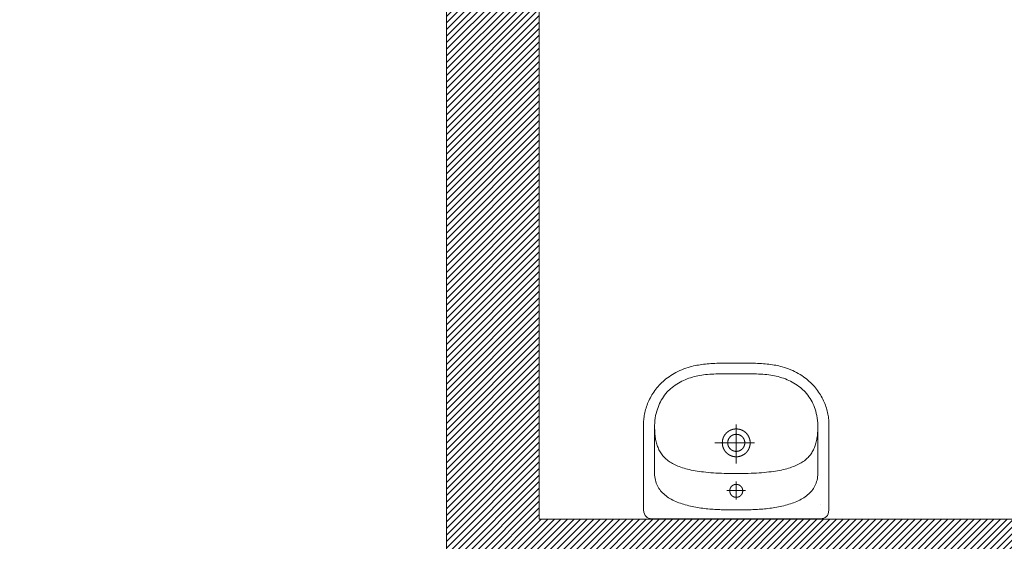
# Model space of a CAD drawing. Header units: inches. Extents: x 27484 to 71626, y -45113 to 39.
# Tile 146 of 256: x 36497 to 36763, y -34522 to -34382. Entities that reach past the tile are written whole.
import ezdxf

# ---------------------------------------------------------------- set-up
doc = ezdxf.new("R2010")
doc.units = ezdxf.units.IN
doc.header["$LTSCALE"] = 50
doc.header["$MEASUREMENT"] = 0
for name, color, linetype, lineweight in [('A-ARMATURA', 45, 'Continuous', 5), ('A-SCIANY', 5, 'Continuous', 18), ('A-ść. istn.', 8, 'Continuous', 0)]:
    doc.layers.add(name, color=color, linetype=linetype, lineweight=lineweight)

# ---------------------------------------------------------------- blocks, each defined once
blk = doc.blocks.new('A$C3A7D2EB8')
at = {"layer": 'A-ARMATURA'}
for p, q in [((22.71, 16.63), (22.71, 16.63)), ((1.75, 12.95), (1.75, 12.95)), ((2.3, 0.03), (2.3, 0.03)), ((3.75, 0.03), (3.75, 0.03))]:
    blk.add_line(p, q, dxfattribs=at)
for points in [[(-0.01, -21.47), (-0.62, -21.46), (-1.23, -21.46), (-1.83, -21.46), (-2.42, -21.46), (-3, -21.45), (-3.57, -21.44), (-4.14, -21.43), (-4.69, -21.41), (-5.23, -21.39), (-5.77, -21.37), (-6.3, -21.34), (-6.82, -21.31), (-7.33, -21.28), (-7.83, -21.24), (-8.32, -21.19), (-8.8, -21.13), (-9.28, -21.07), (-9.75, -21.01), (-10.21, -20.93), (-10.66, -20.85), (-11.1, -20.76), (-11.53, -20.67), (-11.96, -20.56), (-12.38, -20.45), (-12.38, -20.45), (-12.98, -20.26), (-13.57, -20.07), (-14.14, -19.86), (-14.69, -19.64), (-15.22, -19.41), (-15.74, -19.16), (-16.25, -18.91), (-16.73, -18.64), (-17.2, -18.37), (-17.66, -18.08), (-18.1, -17.78), (-18.52, -17.48), (-18.93, -17.17), (-19.32, -16.85), (-19.7, -16.52), (-20.06, -16.18), (-20.41, -15.84), (-20.75, -15.49), (-21.07, -15.13), (-21.38, -14.77), (-21.67, -14.4), (-21.95, -14.03), (-22.21, -13.65), (-22.46, -13.27), (-22.7, -12.89), (-22.93, -12.5), (-23.14, -12.11), (-23.34, -11.72), (-23.53, -11.32), (-23.71, -10.92), (-23.87, -10.53), (-24.02, -10.13), (-24.16, -9.73), (-24.29, -9.33), (-24.41, -8.93), (-24.52, -8.53), (-24.61, -8.13), (-24.7, -7.73), (-24.77, -7.34), (-24.84, -6.95), (-24.89, -6.56), (-24.93, -6.17), (-24.97, -5.79), (-24.99, -5.41), (-25, -5.03), (-25.01, -4.67), (-25.01, -4.67), (-25.01, 17.36), (-24.98, 18.05), (-24.9, 18.65), (-24.76, 19.14), (-24.57, 19.55), (-24.31, 19.88), (-24, 20.13), (-23.63, 20.32), (-23.19, 20.44), (-22.69, 20.51), (-22.13, 20.53), (-0.01, 20.53), (22.12, 20.53), (22.68, 20.51), (23.18, 20.44), (23.61, 20.32), (23.99, 20.13), (24.3, 19.88), (24.55, 19.55), (24.75, 19.14), (24.88, 18.65), (24.97, 18.05), (24.99, 17.36), (24.99, -4.67), (24.99, -5.03), (24.97, -5.41), (24.95, -5.79), (24.92, -6.17), (24.87, -6.56), (24.82, -6.95), (24.76, -7.34), (24.68, -7.73), (24.6, -8.13), (24.5, -8.53), (24.4, -8.93), (24.28, -9.33), (24.15, -9.73), (24.01, -10.13), (23.86, -10.53), (23.69, -10.92), (23.52, -11.32), (23.33, -11.72), (23.13, -12.11), (22.91, -12.5), (22.69, -12.89), (22.45, -13.27), (22.2, -13.65), (21.93, -14.03), (21.65, -14.4), (21.36, -14.77), (21.05, -15.13), (20.73, -15.49), (20.4, -15.84), (20.05, -16.18), (19.69, -16.52), (19.31, -16.85), (18.91, -17.17), (18.51, -17.48), (18.08, -17.78), (17.64, -18.08), (17.19, -18.37), (16.72, -18.64), (16.23, -18.91), (15.73, -19.16), (15.21, -19.41), (14.67, -19.64), (14.12, -19.86), (13.55, -20.07), (12.97, -20.26), (12.36, -20.45), (12.36, -20.45), (11.94, -20.56), (11.52, -20.67), (11.08, -20.76), (10.64, -20.85), (10.19, -20.93), (9.73, -21.01), (9.26, -21.07), (8.79, -21.13), (8.3, -21.19), (7.81, -21.24), (7.31, -21.28), (6.8, -21.31), (6.28, -21.34), (5.75, -21.37), (5.22, -21.39), (4.67, -21.41), (4.12, -21.43), (3.56, -21.44), (2.99, -21.45), (2.41, -21.46), (1.82, -21.46), (1.22, -21.46), (0.61, -21.46), (-0.01, -21.47)], [(-0.01, -18.53), (0.52, -18.54), (1.05, -18.54), (1.59, -18.54), (2.14, -18.55), (2.69, -18.55), (3.24, -18.55), (3.8, -18.55), (4.36, -18.55), (4.92, -18.54), (5.48, -18.53), (6.04, -18.51), (6.6, -18.48), (7.15, -18.45), (7.69, -18.41), (8.23, -18.36), (8.76, -18.3), (9.28, -18.23), (9.79, -18.15), (10.3, -18.05), (10.8, -17.93), (11.29, -17.81), (11.78, -17.67), (12.27, -17.52), (12.75, -17.35), (13.23, -17.17), (13.7, -16.97), (14.17, -16.76), (14.63, -16.54), (15.08, -16.3), (15.54, -16.04), (15.98, -15.77), (16.42, -15.48), (16.85, -15.17), (17.28, -14.85), (17.71, -14.51), (18.56, -13.69), (18.93, -13.26), (19.28, -12.83), (19.6, -12.39), (19.9, -11.94), (20.17, -11.49), (20.42, -11.02), (20.65, -10.54), (20.87, -10.04), (21.06, -9.53), (21.24, -9), (21.41, -8.46), (21.56, -7.9), (21.7, -7.32), (21.82, -6.65), (21.91, -5.99), (21.97, -5.32), (21.99, -4.64), (21.99, 8.3), (21.98, 8.76), (21.93, 9.21), (21.87, 9.64), (21.78, 10.06), (21.67, 10.46), (21.55, 10.85), (21.39, 11.23), (21.22, 11.6), (21.03, 11.95), (20.83, 12.29), (20.6, 12.61), (20.35, 12.92), (20.09, 13.23), (19.82, 13.51), (19.52, 13.79), (19.22, 14.06), (18.89, 14.31), (18.56, 14.56), (18.21, 14.79), (17.85, 15.01), (17.48, 15.22), (17.09, 15.43), (16.7, 15.62), (16.29, 15.8), (15.88, 15.98), (15.46, 16.14), (15.03, 16.3), (14.59, 16.44), (14.15, 16.58), (13.7, 16.72), (13.25, 16.84), (12.79, 16.95), (12.32, 17.06), (11.86, 17.16), (11.39, 17.26), (10.91, 17.35), (10.44, 17.43), (9.97, 17.5), (9.49, 17.57), (9.02, 17.64), (8.55, 17.69), (8.07, 17.75), (7.61, 17.8), (7.14, 17.84), (6.68, 17.88), (6.22, 17.91), (5.77, 17.94), (5.32, 17.97), (4.88, 17.99), (4.44, 18.01), (4.02, 18.03), (3.6, 18.05), (3.19, 18.06), (2.79, 18.07), (2.4, 18.08), (2.01, 18.08), (1.65, 18.09), (1.29, 18.09), (0.94, 18.09), (0.61, 18.09), (0.3, 18.09), (-0.01, 18.09), (-0.01, 18.09), (-0.31, 18.09), (-0.63, 18.09), (-0.96, 18.09), (-1.3, 18.09), (-1.66, 18.09), (-2.03, 18.08), (-2.41, 18.08), (-2.8, 18.07), (-3.2, 18.06), (-3.61, 18.05), (-4.03, 18.03), (-4.46, 18.01), (-4.89, 17.99), (-5.34, 17.97), (-5.78, 17.94), (-6.24, 17.91), (-6.69, 17.88), (-7.16, 17.84), (-7.62, 17.8), (-8.09, 17.75), (-8.56, 17.69), (-9.03, 17.64), (-9.51, 17.57), (-9.98, 17.5), (-10.46, 17.43), (-10.93, 17.35), (-11.4, 17.26), (-11.87, 17.16), (-12.34, 17.06), (-12.8, 16.95), (-13.26, 16.84), (-13.72, 16.72), (-14.17, 16.58), (-14.61, 16.44), (-15.05, 16.3), (-15.47, 16.14), (-15.9, 15.98), (-16.31, 15.8), (-16.71, 15.62), (-17.11, 15.43), (-17.49, 15.22), (-17.86, 15.01), (-18.23, 14.79), (-18.57, 14.56), (-18.91, 14.31), (-19.23, 14.06), (-19.54, 13.79), (-19.83, 13.51), (-20.11, 13.23), (-20.37, 12.92), (-20.61, 12.61), (-20.84, 12.29), (-21.05, 11.95), (-21.24, 11.6), (-21.41, 11.23), (-21.56, 10.85), (-21.69, 10.46), (-21.8, 10.06), (-21.89, 9.64), (-21.95, 9.21), (-21.99, 8.76), (-22.01, 8.3), (-22.01, 8.3), (-22.01, -4.64), (-21.98, -5.32), (-21.92, -5.99), (-21.84, -6.65), (-21.72, -7.32), (-21.58, -7.9), (-21.42, -8.46), (-21.26, -9), (-21.08, -9.53), (-20.88, -10.04), (-20.67, -10.54), (-20.44, -11.02), (-20.19, -11.49), (-19.91, -11.94), (-19.62, -12.39), (-19.3, -12.83), (-18.95, -13.26), (-18.58, -13.69), (-17.72, -14.51), (-17.3, -14.85), (-16.87, -15.17), (-16.44, -15.48), (-16, -15.77), (-15.55, -16.04), (-15.1, -16.3), (-14.64, -16.54), (-14.18, -16.76), (-13.72, -16.97), (-13.24, -17.17), (-12.77, -17.35), (-12.29, -17.52), (-11.8, -17.67), (-11.31, -17.81), (-10.81, -17.93), (-10.31, -18.05), (-9.81, -18.15), (-9.3, -18.23), (-8.78, -18.3), (-8.25, -18.36), (-7.71, -18.41), (-7.16, -18.45), (-6.61, -18.48), (-6.06, -18.51), (-5.5, -18.53), (-4.94, -18.54), (-4.38, -18.55), (-3.82, -18.55), (-3.26, -18.55), (-2.7, -18.55), (-2.15, -18.55), (-1.61, -18.54), (-1.06, -18.54), (-0.53, -18.54)], [(1.75, 12.94), (1.75, 12.97), (1.75, 12.99), (1.75, 13.01), (1.75, 13.04), (1.75, 13.06), (1.74, 13.08), (1.74, 13.11), (1.74, 13.13), (1.74, 13.15), (1.74, 13.17), (1.73, 13.2), (1.73, 13.22), (1.72, 13.24), (1.72, 13.26), (1.72, 13.29), (1.71, 13.31), (1.71, 13.33), (1.7, 13.35), (1.7, 13.38), (1.69, 13.4), (1.68, 13.42), (1.68, 13.44), (1.67, 13.46), (1.66, 13.49), (1.66, 13.51), (1.65, 13.53), (1.64, 13.55), (1.63, 13.57), (1.63, 13.59), (1.62, 13.61), (1.61, 13.64), (1.6, 13.66), (1.59, 13.68), (1.58, 13.7), (1.57, 13.72), (1.56, 13.74), (1.55, 13.76), (1.54, 13.78), (1.53, 13.8), (1.52, 13.82), (1.5, 13.84), (1.49, 13.86), (1.48, 13.88), (1.47, 13.9), (1.46, 13.92), (1.44, 13.94), (1.43, 13.96), (1.42, 13.97), (1.4, 13.99), (1.39, 14.01), (1.38, 14.03), (1.36, 14.05), (1.35, 14.06), (1.33, 14.08), (1.32, 14.1), (1.3, 14.12), (1.29, 14.13), (1.27, 14.15), (1.25, 14.17), (1.24, 14.18), (1.22, 14.2), (1.21, 14.21), (1.19, 14.23), (1.17, 14.25), (1.16, 14.26), (1.14, 14.28), (1.12, 14.29), (1.1, 14.31), (1.08, 14.32), (1.07, 14.33), (1.05, 14.35), (1.03, 14.36), (1.01, 14.37), (0.99, 14.39), (0.97, 14.4), (0.95, 14.41), (0.94, 14.43), (0.92, 14.44), (0.9, 14.45), (0.88, 14.46), (0.86, 14.47), (0.84, 14.48), (0.82, 14.49), (0.8, 14.51), (0.78, 14.52), (0.76, 14.53), (0.73, 14.54), (0.71, 14.54), (0.69, 14.55), (0.67, 14.56), (0.65, 14.57), (0.63, 14.58), (0.61, 14.59), (0.59, 14.6), (0.56, 14.6), (0.54, 14.61), (0.52, 14.62), (0.5, 14.62), (0.48, 14.63), (0.45, 14.64), (0.43, 14.64), (0.41, 14.65), (0.39, 14.65), (0.37, 14.66), (0.34, 14.66), (0.32, 14.67), (0.3, 14.67), (0.28, 14.68), (0.25, 14.68), (0.23, 14.68), (0.21, 14.68), (0.18, 14.69), (0.16, 14.69), (0.14, 14.69), (0.12, 14.69), (0.09, 14.69), (0.07, 14.7), (0.05, 14.7), (0.02, 14.7), (0, 14.7), (-0.02, 14.7), (-0.04, 14.7), (-0.07, 14.7), (-0.09, 14.69), (-0.11, 14.69), (-0.14, 14.69), (-0.16, 14.69), (-0.18, 14.69), (-0.2, 14.69), (-0.23, 14.68), (-0.25, 14.68), (-0.27, 14.68), (-0.29, 14.67), (-0.32, 14.67), (-0.34, 14.66), (-0.36, 14.66), (-0.38, 14.65), (-0.41, 14.65), (-0.43, 14.64), (-0.45, 14.64), (-0.47, 14.63), (-0.5, 14.63), (-0.52, 14.62), (-0.54, 14.61), (-0.56, 14.6), (-0.58, 14.6), (-0.6, 14.59), (-0.63, 14.58), (-0.65, 14.57), (-0.67, 14.56), (-0.69, 14.56), (-0.71, 14.55), (-0.73, 14.54), (-0.75, 14.53), (-0.77, 14.52), (-0.79, 14.51), (-0.81, 14.5), (-0.83, 14.49), (-0.85, 14.47), (-0.87, 14.46), (-0.89, 14.45), (-0.91, 14.44), (-0.93, 14.43), (-0.95, 14.42), (-0.97, 14.4), (-0.99, 14.39), (-1.01, 14.38), (-1.03, 14.36), (-1.05, 14.35), (-1.06, 14.34), (-1.08, 14.32), (-1.1, 14.31), (-1.12, 14.29), (-1.13, 14.28), (-1.15, 14.26), (-1.17, 14.25), (-1.19, 14.23), (-1.2, 14.22), (-1.22, 14.2), (-1.24, 14.19), (-1.25, 14.17), (-1.27, 14.15), (-1.28, 14.14), (-1.3, 14.12), (-1.31, 14.1), (-1.33, 14.09), (-1.34, 14.07), (-1.36, 14.05), (-1.37, 14.03), (-1.39, 14.01), (-1.4, 14), (-1.41, 13.98), (-1.43, 13.96), (-1.44, 13.94), (-1.45, 13.92), (-1.47, 13.9), (-1.48, 13.88), (-1.49, 13.86), (-1.5, 13.84), (-1.51, 13.82), (-1.53, 13.8), (-1.54, 13.78), (-1.55, 13.76), (-1.56, 13.74), (-1.57, 13.72), (-1.58, 13.7), (-1.59, 13.68), (-1.6, 13.66), (-1.61, 13.64), (-1.62, 13.62), (-1.62, 13.6), (-1.63, 13.58), (-1.64, 13.55), (-1.65, 13.53), (-1.66, 13.51), (-1.66, 13.49), (-1.67, 13.47), (-1.68, 13.45), (-1.68, 13.42), (-1.69, 13.4), (-1.7, 13.38), (-1.7, 13.36), (-1.71, 13.34), (-1.71, 13.31), (-1.72, 13.29), (-1.72, 13.27), (-1.72, 13.25), (-1.73, 13.22), (-1.73, 13.2), (-1.73, 13.18), (-1.74, 13.15), (-1.74, 13.13), (-1.74, 13.11), (-1.74, 13.09), (-1.75, 13.06), (-1.75, 13.04), (-1.75, 13.02), (-1.75, 13), (-1.75, 12.97), (-1.75, 12.95), (-1.75, 12.93), (-1.75, 12.9), (-1.75, 12.88), (-1.75, 12.86), (-1.75, 12.83), (-1.74, 12.81), (-1.74, 12.79), (-1.74, 12.77), (-1.74, 12.74), (-1.74, 12.72), (-1.73, 12.7), (-1.73, 12.68), (-1.73, 12.65), (-1.72, 12.63), (-1.72, 12.61), (-1.71, 12.59), (-1.71, 12.56), (-1.7, 12.54), (-1.7, 12.52), (-1.69, 12.5), (-1.68, 12.47), (-1.68, 12.45), (-1.67, 12.43), (-1.67, 12.41), (-1.66, 12.39), (-1.65, 12.37), (-1.64, 12.34), (-1.63, 12.32), (-1.63, 12.3), (-1.62, 12.28), (-1.61, 12.26), (-1.6, 12.24), (-1.59, 12.22), (-1.58, 12.2), (-1.57, 12.18), (-1.56, 12.15), (-1.55, 12.13), (-1.54, 12.11), (-1.53, 12.09), (-1.52, 12.07), (-1.51, 12.05), (-1.49, 12.03), (-1.48, 12.02), (-1.47, 12), (-1.46, 11.98), (-1.44, 11.96), (-1.43, 11.94), (-1.42, 11.92), (-1.4, 11.9), (-1.39, 11.88), (-1.38, 11.87), (-1.36, 11.85), (-1.35, 11.83), (-1.33, 11.81), (-1.32, 11.79), (-1.3, 11.78), (-1.29, 11.76), (-1.27, 11.74), (-1.26, 11.73), (-1.24, 11.71), (-1.22, 11.7), (-1.21, 11.68), (-1.19, 11.66), (-1.17, 11.65), (-1.16, 11.63), (-1.14, 11.62), (-1.12, 11.6), (-1.1, 11.59), (-1.09, 11.57), (-1.07, 11.56), (-1.05, 11.55), (-1.03, 11.53), (-1.01, 11.52), (-0.99, 11.51), (-0.97, 11.49), (-0.96, 11.48), (-0.94, 11.47), (-0.92, 11.46), (-0.9, 11.44), (-0.88, 11.43), (-0.86, 11.42), (-0.84, 11.41), (-0.82, 11.4), (-0.8, 11.39), (-0.78, 11.38), (-0.76, 11.37), (-0.73, 11.36), (-0.71, 11.35), (-0.69, 11.34), (-0.67, 11.33), (-0.65, 11.32), (-0.63, 11.31), (-0.61, 11.31), (-0.59, 11.3), (-0.56, 11.29), (-0.54, 11.28), (-0.52, 11.28), (-0.5, 11.27), (-0.48, 11.26), (-0.46, 11.26), (-0.43, 11.25), (-0.41, 11.25), (-0.39, 11.24), (-0.37, 11.24), (-0.34, 11.23), (-0.32, 11.23), (-0.3, 11.22), (-0.28, 11.22), (-0.25, 11.22), (-0.23, 11.21), (-0.21, 11.21), (-0.19, 11.21), (-0.16, 11.2), (-0.14, 11.2), (-0.12, 11.2), (-0.09, 11.2), (-0.07, 11.2), (-0.05, 11.2), (-0.03, 11.2), (0, 11.2), (0.02, 11.2), (0.04, 11.2), (0.07, 11.2), (0.09, 11.2), (0.11, 11.2), (0.13, 11.2), (0.16, 11.2), (0.18, 11.21), (0.2, 11.21), (0.23, 11.21), (0.25, 11.21), (0.27, 11.22), (0.29, 11.22), (0.32, 11.23), (0.34, 11.23), (0.36, 11.23), (0.38, 11.24), (0.41, 11.24), (0.43, 11.25), (0.45, 11.26), (0.47, 11.26), (0.49, 11.27), (0.52, 11.28), (0.54, 11.28), (0.56, 11.29), (0.58, 11.3), (0.6, 11.3), (0.62, 11.31), (0.65, 11.32), (0.67, 11.33), (0.69, 11.34), (0.71, 11.35), (0.73, 11.36), (0.75, 11.37), (0.77, 11.38), (0.79, 11.39), (0.81, 11.4), (0.83, 11.41), (0.85, 11.42), (0.87, 11.43), (0.89, 11.44), (0.91, 11.45), (0.93, 11.47), (0.95, 11.48), (0.97, 11.49), (0.99, 11.5), (1.01, 11.52), (1.03, 11.53), (1.04, 11.54), (1.06, 11.56), (1.08, 11.57), (1.1, 11.59), (1.12, 11.6), (1.13, 11.61), (1.15, 11.63), (1.17, 11.65), (1.19, 11.66), (1.2, 11.68), (1.22, 11.69), (1.24, 11.71), (1.25, 11.72), (1.27, 11.74), (1.28, 11.76), (1.3, 11.77), (1.31, 11.79), (1.33, 11.81), (1.34, 11.83), (1.36, 11.84), (1.37, 11.86), (1.39, 11.88), (1.4, 11.9), (1.41, 11.92), (1.43, 11.94), (1.44, 11.95), (1.45, 11.97), (1.47, 11.99), (1.48, 12.01), (1.49, 12.03), (1.5, 12.05), (1.51, 12.07), (1.53, 12.09), (1.54, 12.11), (1.55, 12.13), (1.56, 12.15), (1.57, 12.17), (1.58, 12.19), (1.59, 12.21), (1.6, 12.23), (1.61, 12.25), (1.62, 12.28), (1.62, 12.3), (1.63, 12.32), (1.64, 12.34), (1.65, 12.36), (1.66, 12.38), (1.66, 12.4), (1.67, 12.43), (1.68, 12.45), (1.68, 12.47), (1.69, 12.49), (1.7, 12.51), (1.7, 12.54), (1.71, 12.56), (1.71, 12.58), (1.72, 12.6), (1.72, 12.63), (1.72, 12.65), (1.73, 12.67), (1.73, 12.69), (1.73, 12.72), (1.74, 12.74), (1.74, 12.76), (1.74, 12.78), (1.74, 12.81), (1.75, 12.83), (1.75, 12.85), (1.75, 12.88), (1.75, 12.9), (1.75, 12.92), (1.75, 12.94)], [(3.75, 0.02), (3.75, 0.06), (3.75, 0.09), (3.75, 0.12), (3.75, 0.16), (3.75, 0.19), (3.74, 0.22), (3.74, 0.26), (3.74, 0.29), (3.74, 0.32), (3.74, 0.36), (3.73, 0.39), (3.73, 0.42), (3.73, 0.46), (3.72, 0.49), (3.72, 0.52), (3.71, 0.56), (3.71, 0.59), (3.7, 0.62), (3.7, 0.66), (3.69, 0.69), (3.68, 0.72), (3.68, 0.76), (3.67, 0.79), (3.66, 0.82), (3.66, 0.85), (3.65, 0.89), (3.64, 0.92), (3.63, 0.95), (3.63, 0.99), (3.62, 1.02), (3.61, 1.05), (3.6, 1.08), (3.59, 1.11), (3.58, 1.15), (3.57, 1.18), (3.56, 1.21), (3.55, 1.24), (3.54, 1.27), (3.53, 1.31), (3.51, 1.34), (3.5, 1.37), (3.49, 1.4), (3.48, 1.43), (3.46, 1.46), (3.45, 1.49), (3.44, 1.52), (3.42, 1.55), (3.41, 1.59), (3.4, 1.62), (3.38, 1.65), (3.37, 1.68), (3.35, 1.71), (3.34, 1.74), (3.32, 1.77), (3.31, 1.8), (3.29, 1.83), (3.27, 1.85), (3.26, 1.88), (3.24, 1.91), (3.22, 1.94), (3.21, 1.97), (3.19, 2), (3.17, 2.03), (3.15, 2.06), (3.14, 2.08), (3.12, 2.11), (3.1, 2.14), (3.08, 2.17), (3.06, 2.19), (3.04, 2.22), (3.02, 2.25), (3, 2.28), (2.98, 2.3), (2.96, 2.33), (2.94, 2.36), (2.92, 2.38), (2.9, 2.41), (2.88, 2.43), (2.85, 2.46), (2.83, 2.49), (2.81, 2.51), (2.79, 2.54), (2.76, 2.56), (2.74, 2.59), (2.72, 2.61), (2.7, 2.63), (2.67, 2.66), (2.65, 2.68), (2.63, 2.71), (2.6, 2.73), (2.58, 2.75), (2.55, 2.77), (2.53, 2.8), (2.5, 2.82), (2.48, 2.84), (2.45, 2.86), (2.43, 2.89), (2.4, 2.91), (2.38, 2.93), (2.35, 2.95), (2.32, 2.97), (2.3, 2.99), (2.27, 3.01), (2.24, 3.03), (2.22, 3.05), (2.19, 3.07), (2.16, 3.09), (2.13, 3.11), (2.11, 3.13), (2.08, 3.15), (2.05, 3.17), (2.02, 3.19), (1.99, 3.2), (1.97, 3.22), (1.94, 3.24), (1.91, 3.26), (1.88, 3.27), (1.85, 3.29), (1.82, 3.31), (1.79, 3.32), (1.76, 3.34), (1.73, 3.35), (1.7, 3.37), (1.67, 3.38), (1.64, 3.4), (1.61, 3.41), (1.58, 3.43), (1.55, 3.44), (1.52, 3.46), (1.49, 3.47), (1.46, 3.48), (1.43, 3.49), (1.4, 3.51), (1.37, 3.52), (1.33, 3.53), (1.3, 3.54), (1.27, 3.56), (1.24, 3.57), (1.21, 3.58), (1.18, 3.59), (1.14, 3.6), (1.11, 3.61), (1.08, 3.62), (1.05, 3.63), (1.02, 3.64), (0.98, 3.65), (0.95, 3.65), (0.92, 3.66), (0.89, 3.67), (0.85, 3.68), (0.82, 3.69), (0.79, 3.69), (0.75, 3.7), (0.72, 3.71), (0.69, 3.71), (0.66, 3.72), (0.62, 3.73), (0.59, 3.73), (0.56, 3.74), (0.52, 3.74), (0.49, 3.75), (0.46, 3.75), (0.42, 3.75), (0.39, 3.76), (0.36, 3.76), (0.32, 3.76), (0.29, 3.77), (0.26, 3.77), (0.22, 3.77), (0.19, 3.77), (0.16, 3.77), (0.12, 3.78), (0.09, 3.78), (0.05, 3.78), (0.02, 3.78), (-0.01, 3.78), (-0.05, 3.78), (-0.08, 3.78), (-0.11, 3.78), (-0.15, 3.77), (-0.18, 3.77), (-0.21, 3.77), (-0.25, 3.77), (-0.28, 3.77), (-0.31, 3.76), (-0.35, 3.76), (-0.38, 3.76), (-0.41, 3.75), (-0.45, 3.75), (-0.48, 3.75), (-0.51, 3.74), (-0.55, 3.74), (-0.58, 3.73), (-0.61, 3.73), (-0.65, 3.72), (-0.68, 3.72), (-0.71, 3.71), (-0.75, 3.7), (-0.78, 3.7), (-0.81, 3.69), (-0.84, 3.68), (-0.88, 3.67), (-0.91, 3.67), (-0.94, 3.66), (-0.97, 3.65), (-1.01, 3.64), (-1.04, 3.63), (-1.07, 3.62), (-1.1, 3.61), (-1.14, 3.6), (-1.17, 3.59), (-1.2, 3.58), (-1.23, 3.57), (-1.26, 3.56), (-1.29, 3.55), (-1.33, 3.54), (-1.36, 3.52), (-1.39, 3.51), (-1.42, 3.5), (-1.45, 3.49), (-1.48, 3.47), (-1.51, 3.46), (-1.54, 3.45), (-1.57, 3.43), (-1.6, 3.42), (-1.63, 3.4), (-1.66, 3.39), (-1.69, 3.37), (-1.72, 3.36), (-1.75, 3.34), (-1.78, 3.33), (-1.81, 3.31), (-1.84, 3.29), (-1.87, 3.28), (-1.9, 3.26), (-1.93, 3.24), (-1.96, 3.23), (-1.99, 3.21), (-2.01, 3.19), (-2.04, 3.17), (-2.07, 3.15), (-2.1, 3.13), (-2.13, 3.12), (-2.15, 3.1), (-2.18, 3.08), (-2.21, 3.06), (-2.24, 3.04), (-2.26, 3.02), (-2.29, 3), (-2.32, 2.98), (-2.34, 2.96), (-2.37, 2.93), (-2.39, 2.91), (-2.42, 2.89), (-2.45, 2.87), (-2.47, 2.85), (-2.5, 2.83), (-2.52, 2.8), (-2.55, 2.78), (-2.57, 2.76), (-2.59, 2.73), (-2.62, 2.71), (-2.64, 2.69), (-2.67, 2.66), (-2.69, 2.64), (-2.71, 2.62), (-2.74, 2.59), (-2.76, 2.57), (-2.78, 2.54), (-2.8, 2.52), (-2.83, 2.49), (-2.85, 2.47), (-2.87, 2.44), (-2.89, 2.42), (-2.91, 2.39), (-2.93, 2.36), (-2.95, 2.34), (-2.97, 2.31), (-3, 2.28), (-3.02, 2.26), (-3.03, 2.23), (-3.05, 2.2), (-3.07, 2.18), (-3.09, 2.15), (-3.11, 2.12), (-3.13, 2.09), (-3.15, 2.06), (-3.17, 2.04), (-3.18, 2.01), (-3.2, 1.98), (-3.22, 1.95), (-3.24, 1.92), (-3.25, 1.89), (-3.27, 1.86), (-3.29, 1.83), (-3.3, 1.8), (-3.32, 1.77), (-3.33, 1.74), (-3.35, 1.71), (-3.36, 1.68), (-3.38, 1.65), (-3.39, 1.62), (-3.41, 1.59), (-3.42, 1.56), (-3.43, 1.53), (-3.45, 1.5), (-3.46, 1.47), (-3.47, 1.44), (-3.49, 1.41), (-3.5, 1.38), (-3.51, 1.35), (-3.52, 1.31), (-3.53, 1.28), (-3.54, 1.25), (-3.56, 1.22), (-3.57, 1.19), (-3.58, 1.16), (-3.59, 1.12), (-3.6, 1.09), (-3.61, 1.06), (-3.61, 1.03), (-3.62, 0.99), (-3.63, 0.96), (-3.64, 0.93), (-3.65, 0.9), (-3.66, 0.86), (-3.66, 0.83), (-3.67, 0.8), (-3.68, 0.77), (-3.68, 0.73), (-3.69, 0.7), (-3.7, 0.67), (-3.7, 0.63), (-3.71, 0.6), (-3.71, 0.57), (-3.72, 0.53), (-3.72, 0.5), (-3.72, 0.47), (-3.73, 0.43), (-3.73, 0.4), (-3.73, 0.37), (-3.74, 0.33), (-3.74, 0.3), (-3.74, 0.27), (-3.74, 0.23), (-3.75, 0.2), (-3.75, 0.17), (-3.75, 0.13), (-3.75, 0.1), (-3.75, 0.07), (-3.75, 0.03), (-3.75, 0), (-3.75, -0.04), (-3.75, -0.07), (-3.75, -0.1), (-3.75, -0.14), (-3.74, -0.17), (-3.74, -0.2), (-3.74, -0.24), (-3.74, -0.27), (-3.74, -0.3), (-3.73, -0.34), (-3.73, -0.37), (-3.73, -0.4), (-3.72, -0.44), (-3.72, -0.47), (-3.71, -0.5), (-3.71, -0.54), (-3.7, -0.57), (-3.7, -0.6), (-3.69, -0.64), (-3.68, -0.67), (-3.68, -0.7), (-3.67, -0.73), (-3.66, -0.77), (-3.66, -0.8), (-3.65, -0.83), (-3.64, -0.87), (-3.63, -0.9), (-3.63, -0.93), (-3.62, -0.96), (-3.61, -1), (-3.6, -1.03), (-3.59, -1.06), (-3.58, -1.09), (-3.57, -1.12), (-3.56, -1.16), (-3.55, -1.19), (-3.54, -1.22), (-3.53, -1.25), (-3.51, -1.28), (-3.5, -1.31), (-3.49, -1.35), (-3.48, -1.38), (-3.46, -1.41), (-3.45, -1.44), (-3.44, -1.47), (-3.43, -1.5), (-3.41, -1.53), (-3.4, -1.56), (-3.38, -1.59), (-3.37, -1.62), (-3.35, -1.65), (-3.34, -1.68), (-3.32, -1.71), (-3.31, -1.74), (-3.29, -1.77), (-3.27, -1.8), (-3.26, -1.83), (-3.24, -1.86), (-3.22, -1.89), (-3.21, -1.92), (-3.19, -1.94), (-3.17, -1.97), (-3.15, -2), (-3.14, -2.03), (-3.12, -2.06), (-3.1, -2.09), (-3.08, -2.11), (-3.06, -2.14), (-3.04, -2.17), (-3.02, -2.19), (-3, -2.22), (-2.98, -2.25), (-2.96, -2.28), (-2.94, -2.3), (-2.92, -2.33), (-2.9, -2.35), (-2.88, -2.38), (-2.85, -2.41), (-2.83, -2.43), (-2.81, -2.46), (-2.79, -2.48), (-2.77, -2.51), (-2.74, -2.53), (-2.72, -2.55), (-2.7, -2.58), (-2.67, -2.6), (-2.65, -2.63), (-2.63, -2.65), (-2.6, -2.67), (-2.58, -2.7), (-2.55, -2.72), (-2.53, -2.74), (-2.5, -2.77), (-2.48, -2.79), (-2.45, -2.81), (-2.43, -2.83), (-2.4, -2.85), (-2.38, -2.87), (-2.35, -2.9), (-2.32, -2.92), (-2.3, -2.94), (-2.27, -2.96), (-2.24, -2.98), (-2.22, -3), (-2.19, -3.02), (-2.16, -3.04), (-2.13, -3.06), (-2.11, -3.08), (-2.08, -3.09), (-2.05, -3.11), (-2.02, -3.13), (-1.99, -3.15), (-1.97, -3.17), (-1.94, -3.18), (-1.91, -3.2), (-1.88, -3.22), (-1.85, -3.23), (-1.82, -3.25), (-1.79, -3.27), (-1.76, -3.28), (-1.73, -3.3), (-1.7, -3.31), (-1.67, -3.33), (-1.64, -3.34), (-1.61, -3.36), (-1.58, -3.37), (-1.55, -3.39), (-1.52, -3.4), (-1.49, -3.41), (-1.46, -3.43), (-1.43, -3.44), (-1.4, -3.45), (-1.37, -3.47), (-1.33, -3.48), (-1.3, -3.49), (-1.27, -3.5), (-1.24, -3.51), (-1.21, -3.52), (-1.18, -3.53), (-1.14, -3.54), (-1.11, -3.55), (-1.08, -3.56), (-1.05, -3.57), (-1.02, -3.58), (-0.98, -3.59), (-0.95, -3.6), (-0.92, -3.61), (-0.89, -3.62), (-0.85, -3.62), (-0.82, -3.63), (-0.79, -3.64), (-0.75, -3.65), (-0.72, -3.65), (-0.69, -3.66), (-0.66, -3.66), (-0.62, -3.67), (-0.59, -3.68), (-0.56, -3.68), (-0.52, -3.69), (-0.49, -3.69), (-0.46, -3.69), (-0.42, -3.7), (-0.39, -3.7), (-0.36, -3.71), (-0.32, -3.71), (-0.29, -3.71), (-0.26, -3.71), (-0.22, -3.72), (-0.19, -3.72), (-0.16, -3.72), (-0.12, -3.72), (-0.09, -3.72), (-0.06, -3.72), (-0.02, -3.72), (0.01, -3.72), (0.05, -3.72), (0.08, -3.72), (0.11, -3.72), (0.15, -3.72), (0.18, -3.72), (0.21, -3.72), (0.25, -3.71), (0.28, -3.71), (0.31, -3.71), (0.35, -3.71), (0.38, -3.7), (0.41, -3.7), (0.45, -3.7), (0.48, -3.69), (0.51, -3.69), (0.55, -3.68), (0.58, -3.68), (0.61, -3.67), (0.65, -3.67), (0.68, -3.66), (0.71, -3.65), (0.75, -3.65), (0.78, -3.64), (0.81, -3.63), (0.84, -3.63), (0.88, -3.62), (0.91, -3.61), (0.94, -3.6), (0.97, -3.59), (1.01, -3.59), (1.04, -3.58), (1.07, -3.57), (1.1, -3.56), (1.13, -3.55), (1.17, -3.54), (1.2, -3.53), (1.23, -3.52), (1.26, -3.5), (1.29, -3.49), (1.33, -3.48), (1.36, -3.47), (1.39, -3.46), (1.42, -3.44), (1.45, -3.43), (1.48, -3.42), (1.51, -3.4), (1.54, -3.39), (1.57, -3.38), (1.6, -3.36), (1.63, -3.35), (1.66, -3.33), (1.69, -3.32), (1.72, -3.3), (1.75, -3.29), (1.78, -3.27), (1.81, -3.26), (1.84, -3.24), (1.87, -3.22), (1.9, -3.21), (1.93, -3.19), (1.96, -3.17), (1.99, -3.15), (2.01, -3.14), (2.04, -3.12), (2.07, -3.1), (2.1, -3.08), (2.13, -3.06), (2.15, -3.04), (2.18, -3.02), (2.21, -3), (2.24, -2.98), (2.26, -2.96), (2.29, -2.94), (2.32, -2.92), (2.34, -2.9), (2.37, -2.88), (2.39, -2.86), (2.42, -2.84), (2.44, -2.82), (2.47, -2.79), (2.5, -2.77), (2.52, -2.75), (2.55, -2.73), (2.57, -2.7), (2.59, -2.68), (2.62, -2.66), (2.64, -2.63), (2.67, -2.61), (2.69, -2.59), (2.71, -2.56), (2.74, -2.54), (2.76, -2.51), (2.78, -2.49), (2.8, -2.46), (2.83, -2.44), (2.85, -2.41), (2.87, -2.39), (2.89, -2.36), (2.91, -2.34), (2.93, -2.31), (2.95, -2.28), (2.97, -2.26), (2.99, -2.23), (3.01, -2.2), (3.03, -2.18), (3.05, -2.15), (3.07, -2.12), (3.09, -2.09), (3.11, -2.07), (3.13, -2.04), (3.15, -2.01), (3.17, -1.98), (3.18, -1.95), (3.2, -1.92), (3.22, -1.9), (3.24, -1.87), (3.25, -1.84), (3.27, -1.81), (3.29, -1.78), (3.3, -1.75), (3.32, -1.72), (3.33, -1.69), (3.35, -1.66), (3.36, -1.63), (3.38, -1.6), (3.39, -1.57), (3.41, -1.54), (3.42, -1.51), (3.43, -1.48), (3.45, -1.45), (3.46, -1.42), (3.47, -1.39), (3.49, -1.35), (3.5, -1.32), (3.51, -1.29), (3.52, -1.26), (3.53, -1.23), (3.54, -1.2), (3.56, -1.17), (3.57, -1.13), (3.58, -1.1), (3.59, -1.07), (3.6, -1.04), (3.61, -1), (3.61, -0.97), (3.62, -0.94), (3.63, -0.91), (3.64, -0.88), (3.65, -0.84), (3.66, -0.81), (3.66, -0.78), (3.67, -0.74), (3.68, -0.71), (3.68, -0.68), (3.69, -0.65), (3.7, -0.61), (3.7, -0.58), (3.71, -0.55), (3.71, -0.51), (3.72, -0.48), (3.72, -0.45), (3.72, -0.41), (3.73, -0.38), (3.73, -0.35), (3.73, -0.31), (3.74, -0.28), (3.74, -0.25), (3.74, -0.21), (3.74, -0.18), (3.75, -0.15), (3.75, -0.11), (3.75, -0.08), (3.75, -0.05), (3.75, -0.01), (3.75, 0.02)], [(2.3, 0.02), (2.3, 0.05), (2.3, 0.08), (2.3, 0.1), (2.3, 0.13), (2.3, 0.16), (2.29, 0.18), (2.29, 0.21), (2.29, 0.23), (2.29, 0.26), (2.29, 0.29), (2.28, 0.31), (2.28, 0.34), (2.27, 0.36), (2.27, 0.39), (2.27, 0.42), (2.26, 0.44), (2.26, 0.47), (2.25, 0.49), (2.25, 0.52), (2.24, 0.55), (2.23, 0.57), (2.23, 0.6), (2.22, 0.62), (2.21, 0.65), (2.21, 0.67), (2.2, 0.7), (2.19, 0.72), (2.18, 0.75), (2.18, 0.77), (2.17, 0.8), (2.16, 0.82), (2.15, 0.85), (2.14, 0.87), (2.13, 0.9), (2.12, 0.92), (2.11, 0.94), (2.1, 0.97), (2.09, 0.99), (2.08, 1.02), (2.07, 1.04), (2.05, 1.06), (2.04, 1.09), (2.03, 1.11), (2.02, 1.13), (2, 1.16), (1.99, 1.18), (1.98, 1.2), (1.96, 1.22), (1.95, 1.25), (1.94, 1.27), (1.92, 1.29), (1.91, 1.31), (1.89, 1.33), (1.88, 1.36), (1.86, 1.38), (1.85, 1.4), (1.83, 1.42), (1.81, 1.44), (1.8, 1.46), (1.78, 1.48), (1.77, 1.5), (1.75, 1.52), (1.73, 1.54), (1.71, 1.56), (1.7, 1.58), (1.68, 1.6), (1.66, 1.62), (1.64, 1.64), (1.62, 1.66), (1.6, 1.67), (1.59, 1.69), (1.57, 1.71), (1.55, 1.73), (1.53, 1.75), (1.51, 1.76), (1.49, 1.78), (1.47, 1.8), (1.45, 1.81), (1.43, 1.83), (1.41, 1.85), (1.39, 1.86), (1.36, 1.88), (1.34, 1.89), (1.32, 1.91), (1.3, 1.92), (1.28, 1.94), (1.26, 1.95), (1.23, 1.97), (1.21, 1.98), (1.19, 2), (1.17, 2.01), (1.14, 2.02), (1.12, 2.03), (1.1, 2.05), (1.08, 2.06), (1.05, 2.07), (1.03, 2.08), (1.01, 2.1), (0.98, 2.11), (0.96, 2.12), (0.93, 2.13), (0.91, 2.14), (0.89, 2.15), (0.86, 2.16), (0.84, 2.17), (0.81, 2.18), (0.79, 2.19), (0.76, 2.2), (0.74, 2.21), (0.71, 2.21), (0.69, 2.22), (0.66, 2.23), (0.64, 2.24), (0.61, 2.24), (0.59, 2.25), (0.56, 2.26), (0.54, 2.26), (0.51, 2.27), (0.49, 2.28), (0.46, 2.28), (0.43, 2.29), (0.41, 2.29), (0.38, 2.3), (0.36, 2.3), (0.33, 2.3), (0.3, 2.31), (0.28, 2.31), (0.25, 2.31), (0.23, 2.32), (0.2, 2.32), (0.17, 2.32), (0.15, 2.32), (0.12, 2.32), (0.09, 2.33), (0.07, 2.33), (0.04, 2.33), (0.02, 2.33), (-0.01, 2.33), (-0.04, 2.33), (-0.06, 2.33), (-0.09, 2.33), (-0.12, 2.32), (-0.14, 2.32), (-0.17, 2.32), (-0.19, 2.32), (-0.22, 2.32), (-0.25, 2.31), (-0.27, 2.31), (-0.3, 2.31), (-0.32, 2.3), (-0.35, 2.3), (-0.38, 2.3), (-0.4, 2.29), (-0.43, 2.29), (-0.45, 2.28), (-0.48, 2.28), (-0.51, 2.27), (-0.53, 2.26), (-0.56, 2.26), (-0.58, 2.25), (-0.61, 2.25), (-0.63, 2.24), (-0.66, 2.23), (-0.68, 2.22), (-0.71, 2.22), (-0.73, 2.21), (-0.76, 2.2), (-0.78, 2.19), (-0.81, 2.18), (-0.83, 2.17), (-0.86, 2.16), (-0.88, 2.15), (-0.9, 2.14), (-0.93, 2.13), (-0.95, 2.12), (-0.98, 2.11), (-1, 2.1), (-1.02, 2.09), (-1.05, 2.07), (-1.07, 2.06), (-1.09, 2.05), (-1.12, 2.04), (-1.14, 2.02), (-1.16, 2.01), (-1.19, 2), (-1.21, 1.98), (-1.23, 1.97), (-1.25, 1.96), (-1.27, 1.94), (-1.3, 1.93), (-1.32, 1.91), (-1.34, 1.9), (-1.36, 1.88), (-1.38, 1.87), (-1.4, 1.85), (-1.42, 1.83), (-1.44, 1.82), (-1.46, 1.8), (-1.48, 1.78), (-1.5, 1.77), (-1.52, 1.75), (-1.54, 1.73), (-1.56, 1.71), (-1.58, 1.7), (-1.6, 1.68), (-1.62, 1.66), (-1.64, 1.64), (-1.66, 1.62), (-1.67, 1.6), (-1.69, 1.58), (-1.71, 1.57), (-1.73, 1.55), (-1.75, 1.53), (-1.76, 1.51), (-1.78, 1.49), (-1.8, 1.46), (-1.81, 1.44), (-1.83, 1.42), (-1.84, 1.4), (-1.86, 1.38), (-1.87, 1.36), (-1.89, 1.34), (-1.9, 1.32), (-1.92, 1.3), (-1.93, 1.27), (-1.95, 1.25), (-1.96, 1.23), (-1.97, 1.21), (-1.99, 1.18), (-2, 1.16), (-2.01, 1.14), (-2.03, 1.11), (-2.04, 1.09), (-2.05, 1.07), (-2.06, 1.04), (-2.07, 1.02), (-2.09, 1), (-2.1, 0.97), (-2.11, 0.95), (-2.12, 0.93), (-2.13, 0.9), (-2.14, 0.88), (-2.15, 0.85), (-2.16, 0.83), (-2.17, 0.8), (-2.17, 0.78), (-2.18, 0.75), (-2.19, 0.73), (-2.2, 0.7), (-2.21, 0.68), (-2.21, 0.65), (-2.22, 0.63), (-2.23, 0.6), (-2.23, 0.58), (-2.24, 0.55), (-2.25, 0.53), (-2.25, 0.5), (-2.26, 0.47), (-2.26, 0.45), (-2.27, 0.42), (-2.27, 0.4), (-2.27, 0.37), (-2.28, 0.34), (-2.28, 0.32), (-2.28, 0.29), (-2.29, 0.27), (-2.29, 0.24), (-2.29, 0.21), (-2.29, 0.19), (-2.3, 0.16), (-2.3, 0.14), (-2.3, 0.11), (-2.3, 0.08), (-2.3, 0.06), (-2.3, 0.03), (-2.3, 0), (-2.3, -0.02), (-2.3, -0.05), (-2.3, -0.07), (-2.3, -0.1), (-2.29, -0.13), (-2.29, -0.15), (-2.29, -0.18), (-2.29, -0.21), (-2.29, -0.23), (-2.28, -0.26), (-2.28, -0.28), (-2.28, -0.31), (-2.27, -0.34), (-2.27, -0.36), (-2.26, -0.39), (-2.26, -0.41), (-2.25, -0.44), (-2.25, -0.47), (-2.24, -0.49), (-2.23, -0.52), (-2.23, -0.54), (-2.22, -0.57), (-2.21, -0.59), (-2.21, -0.62), (-2.2, -0.64), (-2.19, -0.67), (-2.18, -0.69), (-2.18, -0.72), (-2.17, -0.74), (-2.16, -0.77), (-2.15, -0.79), (-2.14, -0.82), (-2.13, -0.84), (-2.12, -0.87), (-2.11, -0.89), (-2.1, -0.91), (-2.09, -0.94), (-2.08, -0.96), (-2.07, -0.98), (-2.05, -1.01), (-2.04, -1.03), (-2.03, -1.06), (-2.02, -1.08), (-2, -1.1), (-1.99, -1.12), (-1.98, -1.15), (-1.96, -1.17), (-1.95, -1.19), (-1.94, -1.21), (-1.92, -1.24), (-1.91, -1.26), (-1.89, -1.28), (-1.88, -1.3), (-1.86, -1.32), (-1.85, -1.34), (-1.83, -1.36), (-1.82, -1.39), (-1.8, -1.41), (-1.78, -1.43), (-1.77, -1.45), (-1.75, -1.47), (-1.73, -1.49), (-1.71, -1.51), (-1.7, -1.53), (-1.68, -1.55), (-1.66, -1.56), (-1.64, -1.58), (-1.62, -1.6), (-1.61, -1.62), (-1.59, -1.64), (-1.57, -1.66), (-1.55, -1.67), (-1.53, -1.69), (-1.51, -1.71), (-1.49, -1.73), (-1.47, -1.74), (-1.45, -1.76), (-1.43, -1.78), (-1.41, -1.79), (-1.39, -1.81), (-1.37, -1.82), (-1.34, -1.84), (-1.32, -1.85), (-1.3, -1.87), (-1.28, -1.88), (-1.26, -1.9), (-1.24, -1.91), (-1.21, -1.93), (-1.19, -1.94), (-1.17, -1.95), (-1.15, -1.97), (-1.12, -1.98), (-1.1, -1.99), (-1.08, -2.01), (-1.05, -2.02), (-1.03, -2.03), (-1.01, -2.04), (-0.98, -2.05), (-0.96, -2.06), (-0.93, -2.07), (-0.91, -2.09), (-0.89, -2.1), (-0.86, -2.11), (-0.84, -2.11), (-0.81, -2.12), (-0.79, -2.13), (-0.76, -2.14), (-0.74, -2.15), (-0.71, -2.16), (-0.69, -2.17), (-0.66, -2.18), (-0.64, -2.18), (-0.61, -2.19), (-0.59, -2.2), (-0.56, -2.2), (-0.54, -2.21), (-0.51, -2.22), (-0.49, -2.22), (-0.46, -2.23), (-0.43, -2.23), (-0.41, -2.24), (-0.38, -2.24), (-0.36, -2.24), (-0.33, -2.25), (-0.3, -2.25), (-0.28, -2.26), (-0.25, -2.26), (-0.23, -2.26), (-0.2, -2.26), (-0.17, -2.27), (-0.15, -2.27), (-0.12, -2.27), (-0.1, -2.27), (-0.07, -2.27), (-0.04, -2.27), (-0.02, -2.27), (0.01, -2.27), (0.04, -2.27), (0.06, -2.27), (0.09, -2.27), (0.11, -2.27), (0.14, -2.27), (0.17, -2.27), (0.19, -2.26), (0.22, -2.26), (0.25, -2.26), (0.27, -2.26), (0.3, -2.25), (0.32, -2.25), (0.35, -2.25), (0.38, -2.24), (0.4, -2.24), (0.43, -2.23), (0.45, -2.23), (0.48, -2.22), (0.5, -2.22), (0.53, -2.21), (0.56, -2.2), (0.58, -2.2), (0.61, -2.19), (0.63, -2.18), (0.66, -2.18), (0.68, -2.17), (0.71, -2.16), (0.73, -2.15), (0.76, -2.14), (0.78, -2.14), (0.81, -2.13), (0.83, -2.12), (0.86, -2.11), (0.88, -2.1), (0.9, -2.09), (0.93, -2.08), (0.95, -2.07), (0.98, -2.06), (1, -2.04), (1.02, -2.03), (1.05, -2.02), (1.07, -2.01), (1.09, -2), (1.12, -1.98), (1.14, -1.97), (1.16, -1.96), (1.18, -1.94), (1.21, -1.93), (1.23, -1.92), (1.25, -1.9), (1.27, -1.89), (1.3, -1.87), (1.32, -1.86), (1.34, -1.84), (1.36, -1.83), (1.38, -1.81), (1.4, -1.8), (1.42, -1.78), (1.44, -1.76), (1.46, -1.75), (1.48, -1.73), (1.5, -1.71), (1.52, -1.7), (1.54, -1.68), (1.56, -1.66), (1.58, -1.64), (1.6, -1.62), (1.62, -1.61), (1.64, -1.59), (1.66, -1.57), (1.67, -1.55), (1.69, -1.53), (1.71, -1.51), (1.73, -1.49), (1.74, -1.47), (1.76, -1.45), (1.78, -1.43), (1.79, -1.41), (1.81, -1.39), (1.83, -1.37), (1.84, -1.35), (1.86, -1.33), (1.87, -1.31), (1.89, -1.28), (1.9, -1.26), (1.92, -1.24), (1.93, -1.22), (1.95, -1.2), (1.96, -1.17), (1.97, -1.15), (1.99, -1.13), (2, -1.11), (2.01, -1.08), (2.03, -1.06), (2.04, -1.04), (2.05, -1.01), (2.06, -0.99), (2.07, -0.97), (2.09, -0.94), (2.1, -0.92), (2.11, -0.9), (2.12, -0.87), (2.13, -0.85), (2.14, -0.82), (2.15, -0.8), (2.16, -0.77), (2.16, -0.75), (2.17, -0.72), (2.18, -0.7), (2.19, -0.67), (2.2, -0.65), (2.21, -0.62), (2.21, -0.6), (2.22, -0.57), (2.23, -0.55), (2.23, -0.52), (2.24, -0.5), (2.25, -0.47), (2.25, -0.45), (2.26, -0.42), (2.26, -0.39), (2.27, -0.37), (2.27, -0.34), (2.27, -0.32), (2.28, -0.29), (2.28, -0.26), (2.28, -0.24), (2.29, -0.21), (2.29, -0.19), (2.29, -0.16), (2.29, -0.13), (2.3, -0.11), (2.3, -0.08), (2.3, -0.05), (2.3, -0.03), (2.3, 0), (2.3, 0.02)]]:
    blk.add_lwpolyline(points, close=True, dxfattribs=at)
for points in [[(-0.01, 10.39), (-0.01, 15.29)], [(-2.53, 12.86), (2.53, 12.86)], [(-0.01, 8.3), (-0.85, 8.29), (-1.67, 8.28), (-2.47, 8.27), (-3.25, 8.25), (-4.01, 8.22), (-4.75, 8.19), (-5.47, 8.15), (-6.17, 8.11), (-6.85, 8.06), (-7.52, 8), (-8.16, 7.94), (-8.79, 7.87), (-9.39, 7.8), (-9.98, 7.72), (-10.55, 7.63), (-11.11, 7.54), (-11.64, 7.44), (-12.16, 7.34), (-12.66, 7.23), (-13.15, 7.11), (-13.62, 6.99), (-14.07, 6.86), (-14.51, 6.73), (-14.94, 6.59), (-15.34, 6.44), (-15.74, 6.29), (-16.11, 6.13), (-16.48, 5.96), (-16.83, 5.79), (-17.16, 5.61), (-17.48, 5.43), (-17.79, 5.24), (-18.08, 5.04), (-18.37, 4.84), (-18.63, 4.63), (-18.89, 4.41), (-19.13, 4.19), (-19.37, 3.96), (-19.59, 3.73), (-19.79, 3.49), (-19.99, 3.24), (-20.18, 2.98), (-20.35, 2.72), (-20.52, 2.46), (-20.67, 2.18), (-20.82, 1.9), (-20.96, 1.62), (-21.08, 1.32), (-21.2, 1.03), (-21.3, 0.72), (-21.4, 0.41), (-21.49, 0.09), (-21.58, -0.24), (-21.65, -0.57), (-21.72, -0.91), (-21.77, -1.25), (-21.83, -1.61), (-21.87, -1.97), (-21.91, -2.33), (-21.94, -2.7), (-21.97, -3.08), (-21.98, -3.47), (-22, -3.86), (-22.01, -4.26), (-22.01, -4.67)], [(21.99, -4.67), (21.99, -4.26), (21.98, -3.86), (21.97, -3.47), (21.95, -3.08), (21.92, -2.7), (21.89, -2.33), (21.86, -1.97), (21.81, -1.61), (21.76, -1.25), (21.7, -0.91), (21.63, -0.57), (21.56, -0.24), (21.48, 0.09), (21.39, 0.41), (21.29, 0.72), (21.18, 1.03), (21.07, 1.32), (20.94, 1.62), (20.8, 1.9), (20.66, 2.18), (20.5, 2.46), (20.34, 2.72), (20.16, 2.98), (19.98, 3.24), (19.78, 3.49), (19.57, 3.73), (19.35, 3.96), (19.12, 4.19), (18.87, 4.41), (18.62, 4.63), (18.35, 4.84), (18.07, 5.04), (17.77, 5.24), (17.47, 5.43), (17.14, 5.61), (16.81, 5.79), (16.46, 5.96), (16.1, 6.13), (15.72, 6.29), (15.33, 6.44), (14.92, 6.59), (14.5, 6.73), (14.06, 6.86), (13.6, 6.99), (13.14, 7.11), (12.65, 7.23), (12.15, 7.34), (11.63, 7.44), (11.09, 7.54), (10.54, 7.63), (9.97, 7.72), (9.38, 7.8), (8.77, 7.87), (8.14, 7.94), (7.5, 8), (6.84, 8.06), (6.16, 8.11), (5.46, 8.15), (4.74, 8.19), (4, 8.22), (3.24, 8.25), (2.46, 8.27), (1.66, 8.28), (0.83, 8.29), (-0.01, 8.3)], [(0, -4.88), (0, 5.62)], [(4.88, 0), (-5.8, 0)]]:
    blk.add_lwpolyline(points, dxfattribs=at)

msp = doc.modelspace()

# ---------------------------------------------------------------- hatches: boundary and pattern name
at = {"layer": 'A-ść. istn.', "ltscale": 0.1}
h = msp.add_hatch(dxfattribs=at)
h.set_pattern_fill('ANSI31', color=256, scale=10)
h.set_pattern_definition([(45, (31560.1443, -34930.5661), (-0.88388348, 0.88388348), [])])
h.paths.add_polyline_path([(36974.48246, -34631.06607), (36899.48246, -34631.06607), (36832.48246, -34631.06607), (36832.48246, -34644.06607), (36844.48246, -34644.06607), (36844.48246, -34643.06607), (36974.48246, -34643.06607)])
h.paths.add_polyline_path([(36999.48246, -34528.06607), (36987.48246, -34528.06607), (36987.48246, -34631.06607), (36999.48246, -34631.06607), (36999.48246, -34618.06607), (37001.48246, -34618.06607), (37001.48246, -34606.06607), (36999.48246, -34606.06607)])
h.paths.add_polyline_path([(36974.48246, -34516.06607), (36637.48246, -34516.06607), (36637.48246, -34365.56607), (36624.98246, -34365.56607), (36624.98246, -34603.06607), (36628.55246, -34603.06607), (36637.48246, -34603.06607), (36637.48246, -34528.06607), (36974.48246, -34528.06607)])
h.paths.add_polyline_path([(36624.98246, -34365.56607), (36497.48246, -34365.56607), (36497.48246, -34378.06607), (36612.48246, -34378.06607), (36612.48246, -34603.06607), (36624.98246, -34603.06607)])
h.paths.add_polyline_path([(36999.48246, -34378.06607), (37020.48246, -34378.06607), (37020.48246, -34365.56607), (36757.48246, -34365.56607), (36757.48246, -34378.06607), (36987.48246, -34378.06607), (36987.48246, -34503.06607), (36974.48246, -34503.06607), (36974.48246, -34516.06607), (36974.48246, -34528.06607), (36987.48246, -34528.06607), (36999.48246, -34528.06607)])
h.paths.add_polyline_path([(36992.28576, -34510.26277, -1), (36981.67916, -34520.86937, -1)], flags=16)
h.paths.add_polyline_path([(37020.48246, -34353.06607), (36942.48246, -34353.06607), (36942.48246, -34365.56607), (37020.48246, -34365.56607), (37020.48246, -34361.99607)])

# ---------------------------------------------------------------- linework, layer by layer
at = {"layer": 'A-SCIANY', "ltscale": 3}
for p, q in [((36637.48246, -34343.06607), (36637.48246, -34516.06607)), ((36612.48246, -34378.06607), (36612.48246, -34603.06607)), ((36637.48246, -34516.06607), (36974.48246, -34516.06607))]:
    msp.add_line(p, q, dxfattribs=at)

# ---------------------------------------------------------------- block references
at = {"layer": 'A-ARMATURA', "lineweight": -3, "xscale": -1, "rotation": 180}
msp.add_blockref('A$C3A7D2EB8', (36690.55746, -34495.53129), dxfattribs=at)

doc.saveas('drawing.dxf')
